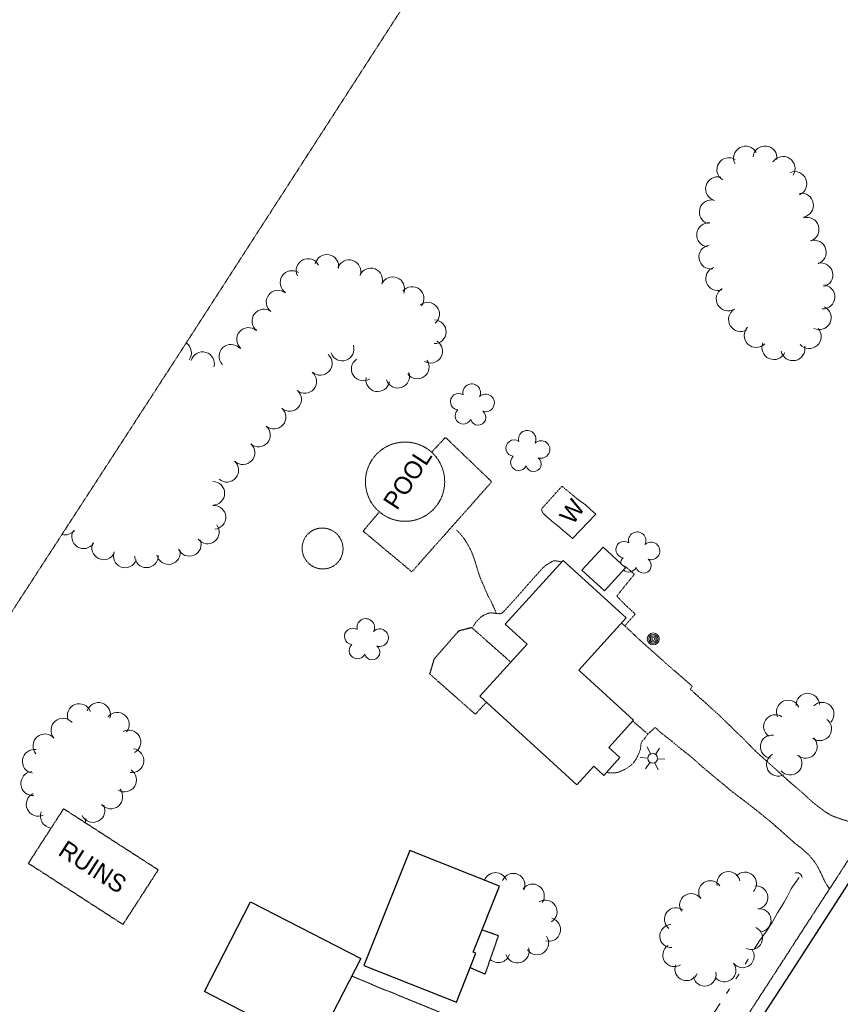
# Model space of a CAD drawing. Extents: x 863487 to 870045, y 569252 to 575761.
# Tile 57 of 66: x 868236 to 868514, y 573684 to 574017. Entities that reach past the tile are written whole.
import ezdxf
from ezdxf.enums import TextEntityAlignment as Align

# ---------------------------------------------------------------- set-up
doc = ezdxf.new("R2010")
doc.units = 0
doc.header["$LTSCALE"] = 0.005
doc.header["$MEASUREMENT"] = 0
for name, pattern in [('DGN Style 3', [37.5, 25, -12.5]), ('DGN Style 5', [20, 10, -10]), ('DGN Style 6', [74.75, 25, -12.5, 6.25, -12.5, 6, -12.5])]:
    doc.linetypes.add(name, pattern=pattern)
for name, color, linetype, lineweight in [('E_BLD_Name', 241, 'Continuous', 15), ('E_DWY', 2, 'DGN Style 3', 15), ('E_LAND_Vegetation', 3, 'Continuous', 15), ('E_MAP_Limits', 3, 'DGN Style 3', 15), ('E_MISCPROP', 30, 'Continuous', 15), ('E_MISCPROP_Dash', 241, 'DGN Style 3', 15), ('E_MISCPROP_HvyDash', 241, 'DGN Style 3', 25), ('E_MISCPROP_HvyLine', 241, 'Continuous', 25), ('E_MISCPROP_Railing', 30, 'Continuous', 15), ('E_PATH_Sidewalk', 2, 'DGN Style 5', 15), ('E_RDWY', 21, 'Continuous', 25), ('E_RDWY_Gravel', 21, 'DGN Style 3', 25), ('E_WTR', 4, 'DGN Style 6', 15)]:
    doc.layers.add(name, color=color, linetype=linetype, lineweight=lineweight)
doc.styles.add('Style-IGR_FONT_0', font='IGR_FONT_0.shx')

# ---------------------------------------------------------------- blocks, each defined once
blk = doc.blocks.new('CULVRT_18')
at = {"layer": 'E_MISCPROP_Railing', "color": 40, "linetype": 'Continuous', "lineweight": 0}
blk.add_arc((10, 7.5), 12.5, 216.8801, 323.1197, dxfattribs=at)
blk = doc.blocks.new('LTP')
at = {"layer": 'E_MISCPROP', "color": 20, "linetype": 'Continuous', "lineweight": 0}
for p, q in [((-0.8, 1.43), (-2, 3.73)), ((0.9, 1.42), (2.27, 3.65)), ((-1.64, 0.07), (-4.24, 0.14)), ((-0.88, -1.42), (-2.24, -3.61)), ((0.76, -1.47), (2, -3.65)), ((1.64, -0.02), (4.16, -0.09))]:
    blk.add_line(p, q, dxfattribs=at)
blk.add_circle((0, 0), 1.64, dxfattribs=at)
blk = doc.blocks.new('POLE')
at = {"layer": 'E_MISCPROP', "color": 20, "linetype": 'Continuous', "lineweight": 0}
for centre, radius in [((-0.01, 0.02), 2.02), ((-0.01, 0.03), 1.52), ((0, -0.01), 1.01), ((0, 0), 0.502)]:
    blk.add_circle(centre, radius, dxfattribs=at)
blk = doc.blocks.new('RUIN')
at = {"layer": 'E_BLD_Name', "color": 241, "linetype": 'Continuous', "lineweight": 0, "style": 'Style-IGR_FONT_0'}
blk.add_text('RUINS', height=6, rotation=0, dxfattribs=at).set_placement((0.08, 3.03), align=Align.MIDDLE_LEFT)
blk = doc.blocks.new('POOL')
at = {"layer": 'E_BLD_Name', "color": 241, "linetype": 'Continuous', "lineweight": 0, "style": 'Style-IGR_FONT_0'}
blk.add_text('POOL', height=6, rotation=360, dxfattribs=at).set_placement((-10.44, 0.15), align=Align.MIDDLE_LEFT)
blk = doc.blocks.new('WAL')
at = {"layer": 'E_MISCPROP_Railing', "color": 40, "linetype": 'Continuous', "lineweight": 0, "style": 'Style-IGR_FONT_0'}
blk.add_text('W', height=6, rotation=359.9999, dxfattribs=at).set_placement((-2.27, -0.34), align=Align.MIDDLE_LEFT)
blk = doc.blocks.new('TREE')
at = {"layer": 'E_LAND_Vegetation', "color": 93, "linetype": 'Continuous', "lineweight": 0}
for centre, radius, start, end in [((-1.47, 4.28), 2.78, 1.3946, 209.1676), ((3.57, 2.42), 2.97, 278.4237, 139.6576), ((-4.47, 0.2), 2.78, 78.0716, 279.0827), ((-2.01, -4.2), 2.61, 140.7798, 358.7124), ((3.46, -3.43), 2.97, 196.0746, 79.0478)]:
    blk.add_arc(centre, radius, start, end, dxfattribs=at)

msp = doc.modelspace()

# ---------------------------------------------------------------- linework, layer by layer
at = {"layer": 'E_DWY', "color": 51, "linetype": 'DGN Style 3', "flags": 128}
for points in [[(868525.69, 573746.02), (868521.94, 573745.6), (868520.44, 573745.49), (868518.24, 573745.49), (868516.38, 573745.93), (868514.95, 573746.35), (868512.72, 573747.14), (868510.85, 573747.9), (868509.13, 573748.99), (868507.06, 573750.53), (868505.19, 573751.97), (868503.48, 573753.46), (868501.76, 573755.12), (868499.88, 573756.73), (868497.89, 573758.4), (868495.05, 573760.95), (868492.21, 573763.56), (868490.1, 573765.41), (868488.43, 573766.93), (868486.32, 573768.81), (868484.28, 573770.78), (868482.41, 573772.75), (868480.59, 573774.57), (868479.09, 573775.94), (868477.46, 573777.56), (868475.35, 573779.6), (868472.85, 573782.02), (868470.98, 573783.68), (868469.55, 573785.02), (868468.12, 573786.37), (868466.85, 573787.38), (868465.89, 573788.26), (868465.02, 573789.03), (868463.95, 573790.06), (868463.51, 573790.31), (868463.53, 573790.58), (868463.94, 573791.09), (868464.08, 573791.34), (868463.91, 573791.69), (868455.43, 573799.03), (868446.84, 573806.71), (868440.2, 573812.91)], [(868510.6, 573722.81), (868509, 573725.34), (868508.38, 573726.77), (868507.52, 573728.54), (868506.68, 573730.21), (868505.72, 573731.76), (868504.86, 573732.9), (868503.46, 573734.49), (868502.44, 573735.43), (868501.11, 573736.6), (868498.93, 573738.27), (868496.83, 573740.16), (868494.66, 573742.09), (868492.95, 573743.58), (868491.26, 573745.1), (868488.11, 573747.68), (868485.45, 573749.8), (868483.51, 573751.33), (868481.2, 573753.11), (868479.16, 573754.62), (868476.76, 573756.49), (868474.15, 573758.71), (868472.34, 573760.16), (868471.62, 573760.78), (868469.52, 573762.53), (868466.91, 573764.72), (868464.79, 573766.67), (868462.78, 573768.34), (868461.22, 573769.56), (868459.48, 573770.91), (868457.76, 573772.43), (868456.22, 573773.62), (868454.93, 573774.62), (868453.76, 573775.52), (868452.67, 573776.53), (868451.87, 573777.26), (868451.54, 573777.52), (868449.11, 573775.29), (868443.97, 573779.68)], [(868462.71, 573649.33), (868458.89, 573649.71), (868457.4, 573649.88), (868455.88, 573650.06), (868453.88, 573650.48), (868452.27, 573650.97), (868451, 573651.3), (868449.12, 573651.79), (868447.3, 573652.32), (868445.16, 573653.23), (868442.69, 573654.24), (868440.61, 573655.12), (868438.83, 573655.85), (868436.42, 573656.79), (868435.04, 573657.37), (868433.46, 573658.28), (868431.42, 573659.15), (868429.17, 573660.01), (868427.03, 573660.71), (868424.24, 573661.86), (868422.05, 573662.49), (868420.06, 573663.22), (868418.09, 573664.05), (868409.23, 573668.08), (868406.33, 573669.07), (868403.09, 573670.3), (868400.22, 573671.52), (868397.75, 573672.44), (868395.54, 573673.37), (868392.98, 573674.48), (868391.15, 573675.42), (868389, 573676.49), (868386.74, 573677.44), (868385.15, 573678.17), (868383.83, 573678.78), (868382.03, 573679.62), (868380.15, 573680.43), (868378.29, 573681.19), (868376.31, 573682.03), (868365.16, 573686.56), (868362, 573687.93), (868359.54, 573688.81), (868357.73, 573689.54), (868355.18, 573690.68), (868353.37, 573691.45), (868351.78, 573692.1), (868350.06, 573692.8), (868348.82, 573693.37)]]:
    msp.add_lwpolyline(points, dxfattribs=at)
at = {"layer": 'E_LAND_Vegetation', "color": 93, "linetype": 'Continuous'}
for centre, radius, start, end in [((868482.18, 573970.33), 4.07, 28.8023, 208.7869), ((868488.75, 573970.37), 4.07, 353.3853, 173.37), ((868476.55, 573966.43), 4.07, 58.7108, 238.6955), ((868494.86, 573966.84), 4.07, 326.9151, 146.8998), ((868472.7, 573959.97), 4.07, 74.8856, 254.8702), ((868498.85, 573961.7), 4.07, 292.2735, 112.2582), ((868501.1, 573954.41), 4.07, 279.7136, 99.6982), ((868470.58, 573952.11), 4.07, 74.8856, 254.8702), ((868469.7, 573944.37), 4.07, 84.1198, 264.1045), ((868502.99, 573946.23), 4.07, 287.2396, 107.2243), ((868470.45, 573936.86), 4.07, 98.6438, 278.6285), ((868505.41, 573938.46), 4.07, 287.2396, 107.2243), ((868340.33, 573933.71), 4, 348.7115, 168.6962), ((868333.94, 573932.29), 4, 26.1935, 206.1782), ((868347.84, 573931.88), 4, 341.4672, 161.4518), ((868507.67, 573930.79), 4.07, 283.5466, 103.5313), ((868328.52, 573928.23), 4, 56.624, 236.6087), ((868355.21, 573929.11), 4, 338.1264, 158.1111), ((868472.77, 573929.53), 4.07, 110.0274, 290.0121), ((868362.65, 573926.14), 4, 338.2679, 158.2526), ((868508.33, 573923.36), 4.07, 267.4629, 87.4475), ((868323.82, 573921.58), 4, 52.8274, 232.8121), ((868369.25, 573922.82), 4, 322.2224, 142.2071), ((868476.31, 573922.68), 4.07, 120.8138, 300.7984), ((868374.49, 573917.53), 4, 308.5211, 128.5058), ((868318.99, 573915.2), 4, 52.8274, 232.8121), ((868480.48, 573915.69), 4.07, 120.8138, 300.7984), ((868507.11, 573916.33), 4.07, 244.236, 64.2206), ((868376.75, 573911.54), 4, 268.3931, 88.3778), ((868313.78, 573908.95), 4, 49.1872, 229.1719), ((868485.78, 573910.28), 4.07, 135.5219, 315.5066), ((868503.71, 573909.94), 4.07, 221.6727, 41.6574), ((868290.47, 573904.49), 4, 322.8685, 55.6629), ((868307.86, 573903.25), 4, 43.2706, 223.2553), ((868375.51, 573904.95), 4, 238.8256, 58.8103), ((868491.76, 573906.2), 4.07, 156.2709, 336.2556), ((868298.25, 573900.73), 4, 343.9882, 163.9729), ((868338.13, 573900.85), 4, 227.6279, 47.6125), ((868345.54, 573905.67), 4, 199.1418, 19.1265), ((868498.21, 573905.83), 4.07, 191.6708, 11.6554), ((868352.66, 573898.94), 4, 124.1914, 304.1761), ((868370.98, 573899.61), 4, 215.5208, 35.5055), ((868332.86, 573894.7), 4, 230.2814, 50.266), ((868364.33, 573896.48), 4, 198.5508, 18.5355), ((868357.57, 573895.28), 4, 169.6409, 349.6256), ((868327.75, 573888.62), 4, 228.6647, 48.6494), ((868322.46, 573882.61), 4, 228.7008, 48.6855), ((868317.17, 573876.57), 4, 229.2298, 49.2144), ((868311.94, 573870.6), 4, 227.3825, 47.3672), ((868306.46, 573864.64), 4, 229.925, 49.9097), ((868301.72, 573856.84), 4, 269.9078, 89.8925), ((868302.1, 573848.69), 4, 274.0751, 94.0598), ((868251.7, 573846.76), 4, 254.3133, 321.6007), ((868257.94, 573842.1), 4, 147.2638, 327.2485), ((868299.88, 573843.74), 4, 218.1573, 38.142), ((868445.45, 573840.8), 2.97, 333.0742, 194.3081), ((868293.77, 573839.54), 4, 203.2345, 23.2191), ((868441.01, 573837.76), 2.78, 56.0451, 263.8181), ((868264.73, 573838.35), 4, 153.7774, 333.762), ((868272.01, 573835.63), 4, 159.9909, 339.9756), ((868286.69, 573836.77), 4, 192.7612, 12.7459), ((868450.16, 573837.32), 2.97, 250.725, 133.6983), ((868279.24, 573835.65), 4, 181.0973, 1.082), ((868442.6, 573832.96), 2.78, 132.7221, 177.5547), ((868447.62, 573832.42), 2.61, 195.4303, 53.3629), ((868442.6, 573832.96), 2.78, 229.7385, 333.7332), ((868503.22, 573785.15), 3.97, 2.1917, 182.1764), ((868256.48, 573781.52), 4.05, 21.3445, 201.3292), ((868262.98, 573781.91), 4.05, 342.1485, 162.1332), ((868496.61, 573782.78), 3.97, 24.6755, 204.6602), ((868508.14, 573782.06), 3.97, 316.2145, 136.1992), ((868250.97, 573776.6), 4.05, 40.9997, 220.9844), ((868269.33, 573778.6), 4.05, 320.3868, 140.3715), ((868492.26, 573777.87), 3.97, 56.5759, 236.5606), ((868507.33, 573777.04), 3.97, 234.2225, 54.2072), ((868244.85, 573771.28), 4.05, 40.9997, 220.9844), ((868273.27, 573772.59), 4.05, 298.4926, 118.4773), ((868491.16, 573771.02), 3.97, 82.6671, 262.6518), ((868502.48, 573771.06), 3.97, 227.6841, 47.6687), ((868274.29, 573766.32), 4.05, 261.6596, 81.6443), ((868241.26, 573766.03), 4.05, 80.6383, 260.623), ((868493.24, 573765.02), 3.97, 118.6242, 298.6089), ((868497.31, 573765.41), 3.97, 219.9227, 39.9074), ((868240.75, 573758.55), 4.05, 95.4054, 275.3901), ((868271.81, 573759.75), 4.05, 237.2607, 57.2454), ((868242.58, 573751.52), 4.05, 115.0938, 295.0785), ((868267.14, 573754.06), 4.05, 219.4186, 39.4032), ((868261.13, 573749.44), 4.05, 206.0613, 26.046), ((868247.37, 573747.51), 4.05, 159.7227, 264.1636), ((868254.66, 573746.82), 4.05, 338.4527, 358.9188), ((868397.45, 573724.4), 3.96, 20.2832, 159.3372), ((868403.48, 573724.15), 3.96, 336.3741, 156.3588), ((868476.37, 573724.8), 3.9, 11.4672, 191.4518), ((868481.99, 573724.63), 3.9, 317.8727, 137.8573), ((868410.03, 573720.54), 3.96, 325.0087, 144.9933), ((868470.21, 573721.73), 3.9, 33.7582, 213.7429), ((868485.83, 573719.95), 3.9, 277.8991, 97.8838), ((868463.72, 573717.39), 3.9, 33.7582, 213.7429), ((868414.37, 573715.09), 3.96, 302.0971, 122.0818), ((868458.6, 573712.59), 3.9, 52.635, 232.6196), ((868486.9, 573712.22), 3.9, 277.8991, 97.8838), ((868415.52, 573709.07), 3.96, 255.7121, 75.6968), ((868456.98, 573706.86), 3.9, 92.3614, 272.3461), ((868484.02, 573706.21), 3.9, 245.7671, 65.7518), ((868411.5, 573704.52), 3.96, 215.6421, 35.6267), ((868458.03, 573700.43), 3.9, 122.9626, 302.9473), ((868398.41, 573701.84), 3.96, 226.7284, 343.2109), ((868404.89, 573701.71), 3.96, 197.4417, 17.4264), ((868481.17, 573700.07), 3.9, 217.856, 37.8407), ((868462.14, 573695.69), 3.9, 158.541, 338.5257), ((868475.01, 573695.28), 3.9, 217.856, 37.8407), ((868468.32, 573693.85), 3.9, 191.7071, 11.6918)]:
    msp.add_arc(centre, radius, start, end, dxfattribs=at)
at = {"layer": 'E_MAP_Limits', "color": 73, "linetype": 'DGN Style 3', "flags": 128}
msp.add_lwpolyline([(868659.27, 574452.19), (868640.89, 574427.01), (868543.41, 574289.16), (868452.22, 574154.15), (868382, 574046.11), (868292.71, 573907.76), (868179.52, 573733.35), (868148.95, 573689.06)], dxfattribs=at)
at = {"layer": 'E_MISCPROP_Dash', "color": 241, "linetype": 'DGN Style 3'}
msp.add_circle((868366.83, 573860.77), 13.42, dxfattribs=at)
msp.add_ellipse((868338.89, 573838.14), major_axis=(4.66, -5.2), ratio=0.987244, dxfattribs=at)
at = {"layer": 'E_MISCPROP_HvyDash', "color": 241, "linetype": 'DGN Style 3', "flags": 128}
for points in [[(868358.14, 573850.55), (868352.61, 573844.04), (868369.14, 573830.25), (868396.19, 573860.74), (868380.5, 573875.78), (868375.83, 573870.73)], [(868394.37, 573786.07), (868390.62, 573782.01), (868375.23, 573795.63), (868376.74, 573800.78), (868385.08, 573810.28), (868389.33, 573811.43), (868402.67, 573799.63)], [(868388.89, 573696.22), (868393.97, 573694.01), (868398.49, 573706.97), (868392.88, 573708.96)]]:
    msp.add_lwpolyline(points, dxfattribs=at)
msp.add_lwpolyline([(868251.18, 573750.01), (868283.21, 573729.33), (868271.26, 573710.82), (868239.23, 573731.5)], close=True, dxfattribs=at)
at = {"layer": 'E_MISCPROP_HvyLine', "color": 241, "linetype": 'Continuous', "flags": 128}
for points in [[(868441.47, 573831.55), (868433.9, 573838.55), (868426.76, 573830.81), (868434.33, 573823.82)], [(868400.71, 573812.56), (868420.37, 573834.12), (868441.76, 573814.62), (868425.65, 573796.95), (868444.25, 573779.99), (868435.84, 573770.77), (868439.62, 573767.33), (868434.12, 573761.29), (868430.72, 573764.4), (868425.01, 573758.14), (868392.15, 573788.09), (868408.21, 573805.72)], [(868368.42, 573735.89), (868352.9, 573696.92), (868384.2, 573684.45), (868390.82, 573701.06), (868389.88, 573701.44), (868398.79, 573723.79)], [(868314.5, 573718.48), (868351.85, 573699.25), (868336.2, 573668.84), (868298.84, 573688.07)]]:
    msp.add_lwpolyline(points, close=True, dxfattribs=at)
at = {"layer": 'E_MISCPROP_Railing', "color": 40, "linetype": 'Continuous', "flags": 128}
msp.add_lwpolyline([(868425.28, 573854.86), (868427.91, 573852.88), (868429.55, 573851.47), (868430.6, 573850.51), (868431.49, 573849.77), (868423.59, 573841.51), (868422.52, 573842.43), (868421.6, 573843.19), (868420.45, 573844.13), (868419.23, 573845.22), (868418.04, 573846.22), (868417.26, 573846.85), (868416.39, 573847.56), (868415.44, 573848.4), (868414.64, 573849.12), (868414.22, 573849.5), (868413.68, 573849.97), (868413.53, 573850.09)], dxfattribs=at)
at = {"layer": 'E_PATH_Sidewalk', "color": 51, "linetype": 'DGN Style 5', "flags": 128}
for points in [[(868425.28, 573854.86), (868419.98, 573859.23), (868412.97, 573851.46), (868413.53, 573850.09)], [(868384.27, 573844.4), (868385.11, 573843.52), (868385.89, 573842.68), (868387.1, 573841.07), (868388.11, 573839.42), (868389.15, 573837.44), (868389.76, 573835.98), (868390.56, 573833.72), (868391.47, 573830.61), (868392.12, 573828.73), (868392.66, 573827.32), (868393.54, 573825.39), (868394.11, 573823.99), (868394.7, 573822.68), (868395.21, 573821.49), (868395.62, 573820.91), (868395.96, 573820.27), (868396.28, 573819.55), (868396.64, 573818.74), (868396.86, 573818.29), (868397.73, 573816.15)], [(868419.87, 573833.58), (868419.59, 573833.66), (868417.79, 573833.97), (868416.95, 573833.92), (868414.34, 573832.37), (868413.1, 573831.15), (868411.28, 573829.11), (868409.47, 573827.11), (868407.92, 573825.34), (868405.86, 573822.99), (868403.88, 573820.77), (868401.89, 573818.58), (868400.7, 573817.31), (868400.07, 573816.64), (868399.65, 573816.29), (868399.11, 573816.03), (868397.35, 573816.19), (868395.69, 573816.35), (868394.8, 573816.14), (868393.67, 573815.63), (868392.63, 573815.03), (868391.62, 573814.02), (868390.79, 573813.15), (868389.88, 573811.68)], [(868441.24, 573811.95), (868444.81, 573815.97), (868441.6, 573818.87), (868438.53, 573822.01), (868444.51, 573829.44), (868441.27, 573832.21), (868441.03, 573831.96)], [(868449.11, 573775.29), (868447.72, 573773.47), (868447.26, 573773.02), (868446.87, 573772.54), (868446.75, 573771.96), (868446.68, 573771.04), (868446.56, 573770.23), (868446.22, 573769.22), (868445.71, 573768.08), (868445.09, 573766.79), (868444.53, 573765.98), (868443.92, 573765.25), (868443.01, 573764.46), (868441.6, 573763.52), (868440.06, 573762.75), (868438.9, 573762.31), (868437.83, 573762.12), (868436.63, 573762.12), (868435.32, 573762.27), (868435.09, 573762.35)], [(868430.92, 573764.21), (868430.83, 573764.26), (868430.67, 573764.34)]]:
    msp.add_lwpolyline(points, dxfattribs=at)
at = {"layer": 'E_RDWY', "color": 21, "linetype": 'Continuous', "flags": 128}
msp.add_lwpolyline([(868477.46, 573663.56), (868495.89, 573692), (868514.98, 573721.53), (868536.35, 573754.66), (868551.27, 573777.67), (868571.23, 573808.3), (868592.74, 573841.5), (868609.3, 573866.92), (868623.59, 573888.99), (868638.45, 573911.81), (868656.53, 573939.61), (868674.3, 573966.81), (868699.38, 574004.93), (868717.49, 574032), (868736.45, 574060.18), (868754.52, 574087.02), (868770.24, 574109.85), (868788.49, 574135.63), (868806.61, 574161.48), (868821.29, 574182.13), (868834.37, 574200.44), (868842.83, 574212.3), (868849.57, 574221.78)], dxfattribs=at)
at = {"layer": 'E_RDWY_Gravel', "color": 21, "linetype": 'DGN Style 3', "flags": 128}
msp.add_lwpolyline([(868347.07, 573490.01), (868373.5, 573521.02), (868387.94, 573539.37), (868398.97, 573552.08), (868414.07, 573573.45), (868425.51, 573591.24), (868436.97, 573609.77), (868446.95, 573624.99), (868465.95, 573654.33), (868481.88, 573678.5), (868503.51, 573711.9), (868514.09, 573728.18), (868528.47, 573750.29), (868546.6, 573778.09), (868564.56, 573805.63), (868582.78, 573834.12), (868605.13, 573868.65), (868625.3, 573900.4), (868649.82, 573937.75), (868664.43, 573960.54), (868682.23, 573987.7), (868699.47, 574014.13), (868715.53, 574038.27), (868732.65, 574063.35), (868752.64, 574092.78), (868766.24, 574112.52), (868795.13, 574152.6), (868812.02, 574176.38), (868825.76, 574195.53), (868846.76, 574224.9)], dxfattribs=at)
at = {"layer": 'E_WTR', "color": 161, "linetype": 'Continuous', "flags": 128}
for points in [[(868500.27, 573726.67), (868499.94, 573726.25), (868499.04, 573725.02), (868497.61, 573722.86), (868496.33, 573720.36), (868495.26, 573718.41), (868494.32, 573716.86), (868492.97, 573714.72), (868491.15, 573711.51), (868489.27, 573708.54), (868486.94, 573705.22), (868485.12, 573702.45)], [(868483.08, 573699.07), (868482.08, 573697.36)], [(868479.97, 573694.03), (868479.61, 573693.48), (868478.91, 573692.37)], [(868476.78, 573689.04), (868475.96, 573687.78), (868475.71, 573687.39)], [(868473.56, 573684.08), (868473.48, 573683.95), (868470.28, 573679.07), (868468.57, 573676.64), (868466.84, 573674.13), (868465.31, 573671.58), (868464.04, 573669.17), (868463.17, 573667.72), (868462.27, 573666.35), (868458.3, 573659.9)]]:
    msp.add_lwpolyline(points, dxfattribs=at)

# ---------------------------------------------------------------- block references
at = {"layer": 'E_BLD_Name', "color": 241, "linetype": 'Continuous', "rotation": 56.96823581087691}
msp.add_blockref('POOL', (868367.41, 573861.12), dxfattribs=at)
at = {"layer": 'E_BLD_Name', "color": 241, "linetype": 'Continuous', "xscale": 1.000001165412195, "yscale": 1.000001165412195, "zscale": 1.000001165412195, "rotation": 327.1580571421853}
msp.add_blockref('RUIN', (868248.84, 573734.6), dxfattribs=at)
at = {"layer": 'E_LAND_Vegetation', "color": 93, "linetype": 'Continuous', "rotation": 54.65058595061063}
for p in [(868389.31, 573886.59), (868408.11, 573870.85), (868353.42, 573807.1)]:
    msp.add_blockref('TREE', p, dxfattribs=at)
at = {"layer": 'E_MISCPROP', "color": 20, "linetype": 'Continuous', "xscale": 1.000001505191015, "yscale": 1.000001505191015, "zscale": 1.000001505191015, "rotation": 57.34396549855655}
for name, p in [('POLE', (868450.92, 573807.52)), ('LTP', (868450.71, 573767.05))]:
    msp.add_blockref(name, p, dxfattribs=at)
at = {"layer": 'E_MISCPROP_Railing', "color": 40, "linetype": 'Continuous', "rotation": 54.65058595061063}
msp.add_blockref('WAL', (868422.27, 573849.61), dxfattribs=at)
at = {"layer": 'E_MISCPROP_Railing', "color": 40, "linetype": 'Continuous', "xscale": 0.1441924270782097, "yscale": 0.1441924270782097, "zscale": 0.1441924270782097, "rotation": 150.0203332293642}
msp.add_blockref('CULVRT_18', (868501.33, 573726.76), dxfattribs=at)

doc.saveas('drawing.dxf')
